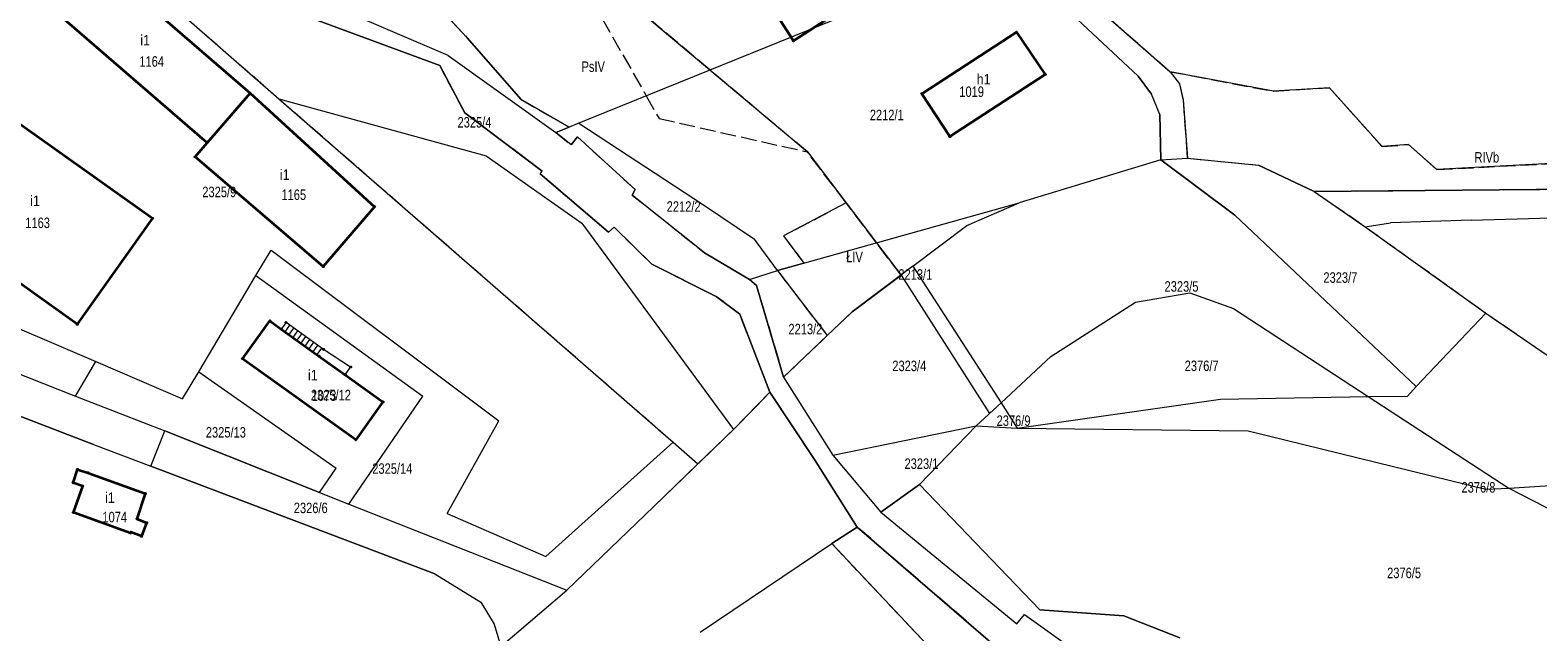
# Model space of a CAD drawing. Header units: metres. Extents: x 7496145 to 7500200, y 5498500 to 5502080.
# Tile 18 of 202: x 7497600 to 7497815, y 5498918 to 5499004. Entities that reach past the tile are written whole.
import ezdxf
from ezdxf.enums import TextEntityAlignment as Align

# ---------------------------------------------------------------- set-up
doc = ezdxf.new("R2010")
doc.units = ezdxf.units.M
doc.header["$MEASUREMENT"] = 0
for name, pattern in [('2.25_0.75', [3, 2.25, -0.75]), ('219-1000', [0]), ('egug-1000', [0])]:
    doc.linetypes.add(name, pattern=pattern)
doc.layers.get('0').update_dxf_attribs({"color": 2, "linetype": 'CONTINUOUS', "lineweight": 5})
for name, color, linetype in [('209-oznaczenie konturu klasyfikacyjnego', 7, 'CONTINUOUS'), ('211-numer działki ewidencyjnej', 7, 'CONTINUOUS'), ('217-kontur klasyfikacyjny', 7, 'CONTINUOUS'), ('218-kontur użytku gruntowego', 7, 'CONTINUOUS'), ('219-działka ewidencyjna', 7, 'CONTINUOUS'), ('312-budynek ewidencyjny', 7, 'CONTINUOUS'), ('312-oznaczenie budynku ewidencyjnego', 7, 'CONTINUOUS'), ('312-oznaczenie budynku ewidencyjnego-Atr117', 7, 'CONTINUOUS'), ('352-schody', 7, 'CONTINUOUS'), ('Punkt budynku', 7, 'CONTINUOUS')]:
    doc.layers.add(name, color=color, linetype=linetype)
doc.styles.get("Standard").update_dxf_attribs({"font": 'Working1250', "width": 0.75})

# ---------------------------------------------------------------- blocks, each defined once
blk = doc.blocks.new('PUNKTBUD')
at = {"color": 0}
blk.add_circle((0, 0), 0.09, dxfattribs=at)

msp = doc.modelspace()

# ---------------------------------------------------------------- linework, layer by layer
at = {"layer": '217-kontur klasyfikacyjny', "color": 3, "linetype": '2.25_0.75', "lineweight": 18, "flags": 128}
for points in [[(7497697.16, 5498998.11), (7497672.26, 5499019.05)], [(7497749.85, 5499009.35), (7497762.94, 5498997.86)], [(7497658.11, 5499007.35), (7497662.49, 5499002.69)], [(7497622.67, 5499005.23), (7497635.57, 5498994)], [(7497658.55, 5498998.72), (7497641.14, 5499005.17)], [(7497681.75, 5499005.46), (7497688.05, 5498994.42)], [(7497662.49, 5499002.69), (7497670.18, 5498993.88)], [(7497662.14, 5498991.96), (7497658.55, 5498998.72)], [(7497711.09, 5498986.4), (7497697.16, 5498998.11)], [(7497762.94, 5498997.86), (7497777.7, 5498995.06)], [(7497762.94, 5498997.86), (7497764.25, 5498996.13)], [(7497764.25, 5498996.13), (7497764.78, 5498993.84)], [(7497635.57, 5498994), (7497691.93, 5498944.91)], [(7497670.18, 5498993.88), (7497677.03, 5498989.94)], [(7497688.05, 5498994.42), (7497689.9, 5498991.17)], [(7497764.78, 5498993.84), (7497765.39, 5498985.5)], [(7497777.7, 5498995.06), (7497785.69, 5498995.56)], [(7497785.69, 5498995.56), (7497793.23, 5498987.15)], [(7497673.19, 5498983.67), (7497662.14, 5498991.96)], [(7497677.03, 5498989.94), (7497675.16, 5498989.17)], [(7497689.9, 5498991.17), (7497711.09, 5498986.4)], [(7497675.16, 5498989.17), (7497677.35, 5498987.41)], [(7497677.35, 5498987.41), (7497678.22, 5498988.54)], [(7497678.22, 5498988.54), (7497686.49, 5498981.01)], [(7497793.23, 5498987.15), (7497796.98, 5498987.45)], [(7497796.98, 5498987.45), (7497801.04, 5498983.87)], [(7497716.64, 5498979.1), (7497711.09, 5498986.4)], [(7497765.39, 5498985.5), (7497775.58, 5498984.51)], [(7497801.04, 5498983.87), (7497853.65, 5498986.65)], [(7497672.89, 5498983.28), (7497673.19, 5498983.67)], [(7497682.65, 5498974.95), (7497672.89, 5498983.28)], [(7497775.58, 5498984.51), (7497783.52, 5498980.76)], [(7497686.49, 5498981.01), (7497686.07, 5498980.24)], [(7497783.52, 5498980.76), (7497825.88, 5498981.13)], [(7497783.52, 5498980.76), (7497790.82, 5498975.7)], [(7497686.07, 5498980.24), (7497696.4, 5498971.97)], [(7497716.64, 5498979.1), (7497707.66, 5498974.4)], [(7497720.97, 5498973.41), (7497716.64, 5498979.1)], [(7497683.48, 5498975.65), (7497682.65, 5498974.95)], [(7497688.85, 5498970.34), (7497683.48, 5498975.65)], [(7497707.66, 5498974.4), (7497710.6, 5498970.5)], [(7497790.82, 5498975.7), (7497808.07, 5498963.37)], [(7497724.47, 5498968.8), (7497720.97, 5498973.41)], [(7497698.06, 5498965.76), (7497688.85, 5498970.34)], [(7497696.4, 5498971.97), (7497702.82, 5498968.17)], [(7497710.6, 5498970.5), (7497706.8, 5498969.44)], [(7497702.82, 5498968.17), (7497703.82, 5498967.33)], [(7497706.8, 5498969.44), (7497713.94, 5498960.17)], [(7497717.48, 5498963.53), (7497724.47, 5498968.8)], [(7497701.44, 5498963.21), (7497698.06, 5498965.76)], [(7497703.82, 5498967.33), (7497707.69, 5498954.24)], [(7497713.94, 5498960.17), (7497717.48, 5498963.53)], [(7497705.74, 5498952.06), (7497701.44, 5498963.21)], [(7497808.07, 5498963.37), (7497827.54, 5498950.03)], [(7497707.69, 5498954.24), (7497713.94, 5498960.17)], [(7497700.51, 5498946.73), (7497705.74, 5498952.06)], [(7497695.43, 5498941.82), (7497700.51, 5498946.73)], [(7497691.93, 5498944.91), (7497695.43, 5498941.82)], [(7497718.22, 5498932.81), (7497714.57, 5498930.44)], [(7497738.31, 5498915.47), (7497718.22, 5498932.81)], [(7497714.57, 5498930.44), (7497732.64, 5498911.26)]]:
    msp.add_lwpolyline(points, dxfattribs=at)
at = {"layer": '218-kontur użytku gruntowego', "color": 3, "linetype": 'egug-1000', "lineweight": 18, "flags": 128}
for points in [[(7497672.26, 5499019.05), (7497697.16, 5498998.11)], [(7497758.38, 5498997.23), (7497741.75, 5499012.81)], [(7497749.85, 5499009.35), (7497762.94, 5498997.86)], [(7497662.49, 5499002.69), (7497658.11, 5499007.35)], [(7497622.67, 5499005.23), (7497635.57, 5498994)], [(7497658.55, 5498998.72), (7497641.14, 5499005.17)], [(7497670.18, 5498993.88), (7497662.49, 5499002.69)], [(7497662.14, 5498991.96), (7497658.55, 5498998.72)], [(7497697.16, 5498998.11), (7497711.09, 5498986.4)], [(7497760.29, 5498994.66), (7497758.38, 5498997.23)], [(7497762.94, 5498997.86), (7497764.25, 5498996.13)], [(7497777.7, 5498995.06), (7497762.94, 5498997.86)], [(7497764.25, 5498996.13), (7497764.78, 5498993.84)], [(7497635.57, 5498994), (7497691.93, 5498944.91)], [(7497677.03, 5498989.94), (7497670.18, 5498993.88)], [(7497761.47, 5498991.76), (7497760.29, 5498994.66)], [(7497764.78, 5498993.84), (7497765.39, 5498985.5)], [(7497785.69, 5498995.56), (7497777.7, 5498995.06)], [(7497793.23, 5498987.15), (7497785.69, 5498995.56)], [(7497673.19, 5498983.67), (7497662.14, 5498991.96)], [(7497761.58, 5498985.28), (7497761.47, 5498991.76)], [(7497675.16, 5498989.17), (7497677.03, 5498989.94)], [(7497677.35, 5498987.41), (7497675.16, 5498989.17)], [(7497678.22, 5498988.54), (7497677.35, 5498987.41)], [(7497686.49, 5498981.01), (7497678.22, 5498988.54)], [(7497796.98, 5498987.45), (7497793.23, 5498987.15)], [(7497801.04, 5498983.87), (7497796.98, 5498987.45)], [(7497711.09, 5498986.4), (7497716.64, 5498979.1)], [(7497772.18, 5498977.35), (7497761.58, 5498985.28)], [(7497765.39, 5498985.5), (7497775.58, 5498984.51)], [(7497853.65, 5498986.65), (7497801.04, 5498983.87)], [(7497672.89, 5498983.28), (7497673.19, 5498983.67)], [(7497682.65, 5498974.95), (7497672.89, 5498983.28)], [(7497775.58, 5498984.51), (7497783.52, 5498980.76)], [(7497686.07, 5498980.24), (7497686.49, 5498981.01)], [(7497825.88, 5498981.13), (7497783.52, 5498980.76)], [(7497783.52, 5498980.76), (7497790.82, 5498975.7)], [(7497696.4, 5498971.97), (7497686.07, 5498980.24)], [(7497716.64, 5498979.1), (7497707.66, 5498974.4)], [(7497716.64, 5498979.1), (7497720.97, 5498973.41)], [(7497798.11, 5498952.89), (7497772.18, 5498977.35)], [(7497683.48, 5498975.65), (7497682.65, 5498974.95)], [(7497688.85, 5498970.34), (7497683.48, 5498975.65)], [(7497707.66, 5498974.4), (7497710.6, 5498970.5)], [(7497790.82, 5498975.7), (7497808.07, 5498963.37)], [(7497553.13, 5498972.6), (7497606.5, 5498951.52)], [(7497720.97, 5498973.41), (7497724.47, 5498968.8)], [(7497698.06, 5498965.76), (7497688.85, 5498970.34)], [(7497702.82, 5498968.17), (7497696.4, 5498971.97)], [(7497710.6, 5498970.5), (7497706.8, 5498969.44)], [(7497703.82, 5498967.33), (7497702.82, 5498968.17)], [(7497706.8, 5498969.44), (7497713.94, 5498960.17)], [(7497717.48, 5498963.53), (7497724.47, 5498968.8)], [(7497724.47, 5498968.8), (7497737.1, 5498949.03)], [(7497701.44, 5498963.21), (7497698.06, 5498965.76)], [(7497707.69, 5498954.24), (7497703.82, 5498967.33)], [(7497713.94, 5498960.17), (7497717.48, 5498963.53)], [(7497705.74, 5498952.06), (7497701.44, 5498963.21)], [(7497808.07, 5498963.37), (7497827.54, 5498950.03)], [(7497713.94, 5498960.17), (7497707.69, 5498954.24)], [(7497707.69, 5498954.24), (7497714.74, 5498943.09)], [(7497796.86, 5498951.51), (7497798.11, 5498952.89)], [(7497589.95, 5498951.94), (7497609.09, 5498944.62)], [(7497606.5, 5498951.52), (7497619.24, 5498946.53)], [(7497700.51, 5498946.73), (7497705.74, 5498952.06)], [(7497712.09, 5498942.45), (7497705.74, 5498952.06)], [(7497741.07, 5498946.92), (7497770.12, 5498951.08)], [(7497770.12, 5498951.08), (7497791.25, 5498951.45)], [(7497791.25, 5498951.45), (7497796.86, 5498951.51)], [(7497737.1, 5498949.03), (7497738.76, 5498950.57)], [(7497738.76, 5498950.57), (7497741.07, 5498946.92)], [(7497619.24, 5498946.53), (7497641.38, 5498937.74)], [(7497695.43, 5498941.82), (7497700.51, 5498946.73)], [(7497609.09, 5498944.62), (7497617.26, 5498941.52)], [(7497691.93, 5498944.91), (7497695.43, 5498941.82)], [(7497718.22, 5498932.81), (7497712.09, 5498942.45)], [(7497714.74, 5498943.09), (7497721.6, 5498934.95)], [(7497617.26, 5498941.52), (7497657.83, 5498926.13)], [(7497689.13, 5498935.74), (7497695.43, 5498941.82)], [(7497641.38, 5498937.74), (7497645.57, 5498936.09)], [(7497727.11, 5498938.87), (7497721.6, 5498934.95)], [(7497744.3, 5498920.98), (7497727.11, 5498938.87)], [(7497645.57, 5498936.09), (7497676.73, 5498923.78)], [(7497676.73, 5498923.78), (7497689.13, 5498935.74)], [(7497721.6, 5498934.95), (7497741.04, 5498919)], [(7497718.22, 5498932.81), (7497714.57, 5498930.44)], [(7497738.31, 5498915.47), (7497718.22, 5498932.81)], [(7497714.57, 5498930.44), (7497732.64, 5498911.26)], [(7497657.83, 5498926.13), (7497664.44, 5498922.05)], [(7497664.44, 5498922.05), (7497666.33, 5498918.91)], [(7497756.31, 5498920.11), (7497744.3, 5498920.98)], [(7497666.33, 5498918.91), (7497667.28, 5498915.76)], [(7497741.04, 5498919), (7497742.1, 5498920.3)], [(7497742.1, 5498920.3), (7497750, 5498914.67)], [(7497764.31, 5498916.98), (7497756.31, 5498920.11)]]:
    msp.add_lwpolyline(points, dxfattribs=at)
at = {"layer": '219-działka ewidencyjna', "color": 3, "linetype": '219-1000', "lineweight": 18, "flags": 128}
for points in [[(7497739.87, 5499015.41), (7497678.43, 5498990.52)], [(7497743.77, 5499014.68), (7497762.94, 5498997.86)], [(7497741.75, 5499012.81), (7497758.38, 5498997.23)], [(7497659.76, 5499000.17), (7497643.92, 5499006.94)], [(7497658.11, 5499007.35), (7497662.49, 5499002.69)], [(7497622.67, 5499005.23), (7497635.57, 5498994)], [(7497641.14, 5499005.17), (7497658.55, 5498998.72)], [(7497662.49, 5499002.69), (7497670.18, 5498993.88)], [(7497659.76, 5499000.17), (7497675.16, 5498989.17)], [(7497658.55, 5498998.72), (7497662.14, 5498991.96)], [(7497758.38, 5498997.23), (7497760.29, 5498994.66)], [(7497762.94, 5498997.86), (7497764.25, 5498996.13)], [(7497764.25, 5498996.13), (7497764.78, 5498993.84)], [(7497635.57, 5498994), (7497665.2, 5498985.85)], [(7497635.57, 5498994), (7497691.93, 5498944.91)], [(7497670.18, 5498993.88), (7497677.03, 5498989.94)], [(7497761.47, 5498991.76), (7497760.29, 5498994.66)], [(7497764.78, 5498993.84), (7497765.39, 5498985.5)], [(7497662.14, 5498991.96), (7497673.19, 5498983.67)], [(7497761.47, 5498991.76), (7497761.58, 5498985.28)], [(7497675.16, 5498989.17), (7497677.03, 5498989.94)], [(7497678.43, 5498990.52), (7497677.03, 5498989.94)], [(7497678.43, 5498990.52), (7497696.24, 5498978.84)], [(7497677.35, 5498987.41), (7497675.16, 5498989.17)], [(7497677.35, 5498987.41), (7497678.22, 5498988.54)], [(7497678.22, 5498988.54), (7497686.49, 5498981.01)], [(7497665.2, 5498985.85), (7497678.85, 5498976.24)], [(7497761.58, 5498985.28), (7497741.37, 5498979.13)], [(7497761.58, 5498985.28), (7497765.39, 5498985.5)], [(7497761.58, 5498985.28), (7497772.18, 5498977.35)], [(7497765.39, 5498985.5), (7497775.58, 5498984.51)], [(7497672.89, 5498983.28), (7497673.19, 5498983.67)], [(7497672.89, 5498983.28), (7497682.65, 5498974.95)], [(7497783.52, 5498980.76), (7497775.58, 5498984.51)], [(7497686.07, 5498980.24), (7497686.49, 5498981.01)], [(7497783.52, 5498980.76), (7497825.88, 5498981.13)], [(7497783.52, 5498980.76), (7497790.82, 5498975.7)], [(7497557.3, 5498978.75), (7497609.39, 5498956.44)], [(7497696.4, 5498971.97), (7497686.07, 5498980.24)], [(7497696.24, 5498978.84), (7497703.52, 5498973.92)], [(7497706.8, 5498969.44), (7497741.37, 5498979.13)], [(7497733.9, 5498975.9), (7497741.37, 5498979.13)], [(7497772.18, 5498977.35), (7497798.11, 5498952.89)], [(7497805.97, 5498976.65), (7497794.43, 5498976.29)], [(7497805.97, 5498976.65), (7497827.26, 5498977.26)], [(7497678.85, 5498976.24), (7497700.51, 5498946.73)], [(7497683.48, 5498975.65), (7497682.65, 5498974.95)], [(7497683.48, 5498975.65), (7497688.85, 5498970.34)], [(7497726.14, 5498970.06), (7497733.9, 5498975.9)], [(7497790.82, 5498975.7), (7497794.43, 5498976.29)], [(7497790.82, 5498975.7), (7497808.07, 5498963.37)], [(7497553.13, 5498972.6), (7497606.5, 5498951.52)], [(7497632.28, 5498968.73), (7497634.44, 5498972.36)], [(7497634.44, 5498972.36), (7497667.01, 5498947.97)], [(7497706.8, 5498969.44), (7497703.52, 5498973.92)], [(7497688.85, 5498970.34), (7497698.06, 5498965.76)], [(7497696.4, 5498971.97), (7497702.82, 5498968.17)], [(7497726.14, 5498970.06), (7497717.48, 5498963.53)], [(7497726.14, 5498970.06), (7497738.76, 5498950.57)], [(7497624.11, 5498954.99), (7497632.28, 5498968.73)], [(7497632.28, 5498968.73), (7497656.15, 5498951.5)], [(7497702.82, 5498968.17), (7497706.8, 5498969.44)], [(7497702.82, 5498968.17), (7497703.82, 5498967.33)], [(7497706.8, 5498969.44), (7497713.94, 5498960.17)], [(7497698.06, 5498965.76), (7497701.44, 5498963.21)], [(7497703.82, 5498967.33), (7497707.69, 5498954.24)], [(7497757.98, 5498964.94), (7497765.75, 5498966.25)], [(7497765.75, 5498966.25), (7497771.97, 5498964.01)], [(7497713.94, 5498960.17), (7497717.48, 5498963.53)], [(7497745.9, 5498957.19), (7497757.98, 5498964.94)], [(7497771.97, 5498964.01), (7497791.25, 5498951.45)], [(7497701.44, 5498963.21), (7497705.74, 5498952.06)], [(7497798.11, 5498952.89), (7497808.07, 5498963.37)], [(7497808.07, 5498963.37), (7497827.54, 5498950.03)], [(7497707.69, 5498954.24), (7497713.94, 5498960.17)], [(7497738.76, 5498950.57), (7497745.9, 5498957.19)], [(7497606.5, 5498951.52), (7497609.39, 5498956.44)], [(7497609.39, 5498956.44), (7497621.8, 5498951.12)], [(7497621.8, 5498951.12), (7497624.11, 5498954.99)], [(7497624.11, 5498954.99), (7497643.74, 5498941.22)], [(7497707.69, 5498954.24), (7497714.74, 5498943.09)], [(7497796.86, 5498951.51), (7497798.11, 5498952.89)], [(7497609.09, 5498944.62), (7497589.95, 5498951.94)], [(7497606.5, 5498951.52), (7497619.24, 5498946.53)], [(7497645.57, 5498936.09), (7497656.15, 5498951.5)], [(7497700.51, 5498946.73), (7497705.74, 5498952.06)], [(7497705.74, 5498952.06), (7497712.09, 5498942.45)], [(7497741.07, 5498946.92), (7497770.12, 5498951.08)], [(7497770.12, 5498951.08), (7497791.25, 5498951.45)], [(7497791.25, 5498951.45), (7497796.86, 5498951.51)], [(7497791.25, 5498951.45), (7497811.34, 5498938.37)], [(7497735.19, 5498947.27), (7497738.76, 5498950.57)], [(7497738.76, 5498950.57), (7497741.07, 5498946.92)], [(7497617.26, 5498941.52), (7497619.24, 5498946.53)], [(7497641.38, 5498937.74), (7497619.24, 5498946.53)], [(7497659.6, 5498934.73), (7497667.01, 5498947.97)], [(7497689.13, 5498935.74), (7497700.51, 5498946.73)], [(7497714.74, 5498943.09), (7497735.19, 5498947.27)], [(7497727.11, 5498938.87), (7497735.19, 5498947.27)], [(7497735.19, 5498947.27), (7497741.07, 5498946.92)], [(7497741.07, 5498946.92), (7497774.1, 5498946.54)], [(7497774.1, 5498946.54), (7497808.04, 5498938.23)], [(7497609.09, 5498944.62), (7497617.26, 5498941.52)], [(7497673.72, 5498928.61), (7497691.93, 5498944.91)], [(7497712.09, 5498942.45), (7497718.22, 5498932.81)], [(7497714.74, 5498943.09), (7497721.6, 5498934.95)], [(7497657.83, 5498926.13), (7497617.26, 5498941.52)], [(7497641.38, 5498937.74), (7497643.74, 5498941.22)], [(7497811.34, 5498938.37), (7497845.34, 5498940.53)], [(7497641.38, 5498937.74), (7497645.57, 5498936.09)], [(7497721.6, 5498934.95), (7497727.11, 5498938.87)], [(7497727.11, 5498938.87), (7497744.3, 5498920.98)], [(7497808.04, 5498938.23), (7497811.34, 5498938.37)], [(7497811.34, 5498938.37), (7497833.94, 5498926.76)], [(7497645.57, 5498936.09), (7497676.73, 5498923.78)], [(7497676.73, 5498923.78), (7497689.13, 5498935.74)], [(7497659.6, 5498934.73), (7497673.72, 5498928.61)], [(7497721.6, 5498934.95), (7497741.04, 5498919)], [(7497714.57, 5498930.44), (7497718.22, 5498932.81)], [(7497718.22, 5498932.81), (7497738.31, 5498915.47)], [(7497695.75, 5498917.79), (7497714.57, 5498930.44)], [(7497714.57, 5498930.44), (7497732.64, 5498911.26)], [(7497657.83, 5498926.13), (7497664.44, 5498922.05)], [(7497667.28, 5498915.76), (7497676.73, 5498923.78)], [(7497664.44, 5498922.05), (7497666.33, 5498918.91)], [(7497744.3, 5498920.98), (7497756.31, 5498920.11)], [(7497666.33, 5498918.91), (7497667.28, 5498915.76)], [(7497741.04, 5498919), (7497742.1, 5498920.3)], [(7497742.1, 5498920.3), (7497750, 5498914.67)], [(7497756.31, 5498920.11), (7497764.31, 5498916.98)]]:
    msp.add_lwpolyline(points, dxfattribs=at)
at = {"layer": '312-budynek ewidencyjny', "color": 7, "linetype": 'Continuous', "lineweight": 35, "flags": 128}
for points in [[(7497607.51, 5499015.51), (7497631.44, 5498994.77)], [(7497625.31, 5498987.7), (7497601.46, 5499008.38)], [(7497709.09, 5499002.27), (7497706.75, 5499005.89)], [(7497713.68, 5499005.23), (7497709.09, 5499002.27)], [(7497727.46, 5498994.71), (7497740.97, 5499003.49)], [(7497740.97, 5499003.49), (7497745.09, 5498997.46)], [(7497745.09, 5498997.46), (7497731.46, 5498988.59)], [(7497591.27, 5498995.55), (7497617.49, 5498976.91)], [(7497631.44, 5498994.77), (7497625.31, 5498987.7)], [(7497625.31, 5498987.7), (7497631.44, 5498994.77)], [(7497631.44, 5498994.77), (7497649.22, 5498978.56)], [(7497731.46, 5498988.59), (7497727.46, 5498994.71)], [(7497623.58, 5498985.7), (7497625.31, 5498987.7)], [(7497641.91, 5498970.02), (7497623.58, 5498985.7)], [(7497617.49, 5498976.91), (7497606.75, 5498961.78)], [(7497649.22, 5498978.56), (7497641.91, 5498970.02)], [(7497606.75, 5498961.78), (7497593.47, 5498971.2)], [(7497630.37, 5498956.86), (7497634.28, 5498962.25)], [(7497634.28, 5498962.25), (7497635.91, 5498961.08)], [(7497635.91, 5498961.08), (7497641.27, 5498957.24)], [(7497641.27, 5498957.24), (7497645.02, 5498954.56)], [(7497646.56, 5498945.27), (7497630.37, 5498956.86)], [(7497645.02, 5498954.56), (7497650.44, 5498950.68)], [(7497650.44, 5498950.68), (7497646.56, 5498945.27)], [(7497606.17, 5498939.14), (7497606.78, 5498941.04)], [(7497606.78, 5498941.04), (7497608.25, 5498940.57)], [(7497608.25, 5498940.57), (7497616.47, 5498937.59)], [(7497607.55, 5498938.64), (7497606.17, 5498939.14)], [(7497606.19, 5498934.89), (7497607.55, 5498938.64)], [(7497616.47, 5498937.59), (7497615.26, 5498933.98)], [(7497614.35, 5498931.94), (7497606.19, 5498934.89)], [(7497615.26, 5498933.98), (7497616.66, 5498933.42)], [(7497616.66, 5498933.42), (7497615.93, 5498931.48)], [(7497614.4, 5498932.06), (7497614.35, 5498931.94)], [(7497615.93, 5498931.48), (7497614.4, 5498932.06)]]:
    msp.add_lwpolyline(points, dxfattribs=at)
at = {"layer": '352-schody', "color": 7, "linetype": 'Continuous', "lineweight": 18, "flags": 128}
msp.add_lwpolyline([(7497641.27, 5498957.24), (7497645.02, 5498954.56), (7497645.81, 5498955.67), (7497641.94, 5498958.18), (7497636.58, 5498962.02), (7497635.91, 5498961.08)], close=True, dxfattribs=at)
msp.add_lwpolyline([(7497641.27, 5498957.24), (7497645.02, 5498954.56), (7497645.81, 5498955.67), (7497641.94, 5498958.18), (7497636.58, 5498962.02), (7497635.91, 5498961.08)], close=True, dxfattribs=at)
for points in [[(7497637.1, 5498961.64), (7497636.43, 5498960.71)], [(7497637.67, 5498961.24), (7497637, 5498960.3)], [(7497638.24, 5498960.83), (7497637.57, 5498959.89)], [(7497638.81, 5498960.42), (7497638.14, 5498959.48)], [(7497639.38, 5498960.01), (7497638.71, 5498959.08)], [(7497639.95, 5498959.61), (7497639.28, 5498958.67)], [(7497640.52, 5498959.2), (7497639.84, 5498958.26)], [(7497641.09, 5498958.79), (7497640.41, 5498957.85)], [(7497641.66, 5498958.38), (7497640.98, 5498957.45)]]:
    msp.add_lwpolyline(points, dxfattribs=at)

# ---------------------------------------------------------------- block references
at = {"layer": 'Punkt budynku', "color": 5, "linetype": 'Continuous', "lineweight": 13}
for p in [(7497709.09, 5499002.27), (7497740.97, 5499003.49), (7497745.09, 5498997.46), (7497631.44, 5498994.77), (7497727.46, 5498994.71), (7497625.31, 5498987.7), (7497731.46, 5498988.59), (7497623.58, 5498985.7), (7497649.22, 5498978.56), (7497617.49, 5498976.91), (7497641.91, 5498970.02), (7497606.75, 5498961.78), (7497634.28, 5498962.25), (7497636.58, 5498962.02), (7497635.91, 5498961.08), (7497641.27, 5498957.24), (7497641.94, 5498958.18), (7497630.37, 5498956.86), (7497645.81, 5498955.67), (7497645.02, 5498954.56), (7497650.44, 5498950.68), (7497646.56, 5498945.27), (7497606.78, 5498941.04), (7497608.25, 5498940.57), (7497606.17, 5498939.14), (7497607.55, 5498938.64), (7497616.47, 5498937.59), (7497606.19, 5498934.89), (7497615.26, 5498933.98), (7497616.66, 5498933.42), (7497614.35, 5498931.94), (7497614.4, 5498932.06), (7497615.93, 5498931.48)]:
    msp.add_blockref('PUNKTBUD', p, dxfattribs=at)

# ---------------------------------------------------------------- texts
at = {"layer": '209-oznaczenie konturu klasyfikacyjnego', "color": 3, "linetype": 'Continuous', "lineweight": 18, "width": 0.79}
for s, p in [('PsIV', (7497678.81, 5498997.83)), ('RIVb', (7497806.43, 5498984.87)), ('ŁIV', (7497716.64, 5498970.63))]:
    msp.add_text(s, height=1.5, dxfattribs=at).set_placement(p)
at = {"layer": '211-numer działki ewidencyjnej', "color": 3, "linetype": 'Continuous', "lineweight": 18, "width": 0.79}
for s, p in [('2212/1', (7497720.01, 5498992.43)), ('2212/2', (7497690.98, 5498979.35)), ('2213/1', (7497724.09, 5498969.64)), ('2323/5', (7497762.13, 5498967.93)), ('2323/7', (7497784.83, 5498969.2)), ('2213/2', (7497708.38, 5498961.84)), ('2323/4', (7497723.23, 5498956.58)), ('2376/7', (7497765.01, 5498956.59)), ('2325/12', (7497640.13, 5498952.41)), ('2376/9', (7497738.13, 5498948.75)), ('2325/13', (7497625.12, 5498947.09)), ('2376/8', (7497804.57, 5498939.23)), ('2376/5', (7497793.94, 5498927))]:
    msp.add_text(s, height=1.5, dxfattribs=at).set_placement(p, align=Align.TOP_LEFT)
for s, p in [('2325/4', (7497661.09, 5498989.88)), ('2325/9', (7497624.62, 5498979.93)), ('2325/14', (7497648.91, 5498940.41)), ('2323/1', (7497724.97, 5498941.11)), ('2326/6', (7497637.69, 5498934.79))]:
    msp.add_text(s, height=1.5, dxfattribs=at).set_placement(p)
at = {"layer": '312-oznaczenie budynku ewidencyjnego', "color": 7, "linetype": 'Continuous', "lineweight": 18, "width": 0.79}
for s, p in [('1164', (7497615.62, 5499000.07)), ('1019', (7497732.8, 5498995.75)), ('1165', (7497635.93, 5498981.03)), ('1163', (7497599.32, 5498977.02)), ('1073', (7497640.25, 5498952.33)), ('1074', (7497610.34, 5498934.98))]:
    msp.add_text(s, height=1.5, dxfattribs=at).set_placement(p, align=Align.TOP_LEFT)
at = {"layer": '312-oznaczenie budynku ewidencyjnego-Atr117', "color": 7, "width": 0.9}
for s, p in [('i1', (7497616.45, 5499001.61)), ('h1', (7497736.28, 5498996.04)), ('i1', (7497636.4, 5498982.4)), ('i1', (7497600.72, 5498978.67)), ('i1', (7497640.41, 5498953.76)), ('i1', (7497611.42, 5498936.26))]:
    msp.add_text(s, height=1.5, dxfattribs=at).set_placement(p, align=Align.CENTER)

doc.saveas('drawing.dxf')
